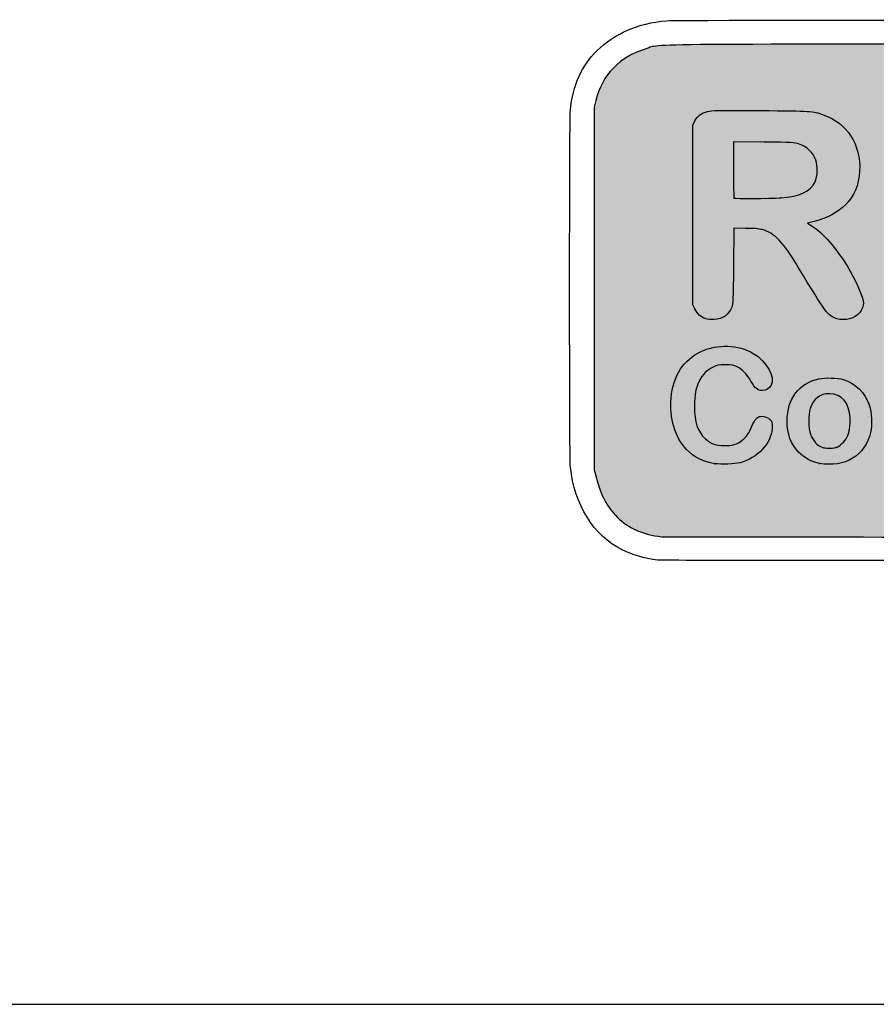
# Model space of a CAD drawing. Header units: millimetres. Extents: x 10 to 287, y 2 to 200.
# Tile 2 of 7: x 208 to 217, y 10 to 20. Entities that reach past the tile are written whole.
import ezdxf

# ---------------------------------------------------------------- set-up
doc = ezdxf.new("R2010")
doc.units = ezdxf.units.MM
doc.layers.add('Default', color=7, linetype='Continuous')
doc.layers.add('Livello_1', color=7, linetype='Continuous')

# ---------------------------------------------------------------- blocks, each defined once
blk = doc.blocks.new('SE65')
at = {"layer": 'Livello_1', "color": 7, "linetype": 'Continuous'}
blk.add_line((214.877, 14.4897), (214.877, 14.4897), dxfattribs=at)
blk = doc.blocks.new('SE64')
at = {"layer": 'Livello_1'}
blk.add_blockref('SE65', (0, 0), dxfattribs=at)
blk = doc.blocks.new('SE73')
at = {"layer": 'Livello_1', "color": 7, "linetype": 'Continuous'}
blk.add_point((215.4574, 15.4657), dxfattribs=at)
blk = doc.blocks.new('SE72')
at = {"layer": 'Livello_1'}
blk.add_blockref('SE73', (0, 0), dxfattribs=at)
blk = doc.blocks.new('SE75')
at = {"layer": 'Livello_1', "color": 7, "linetype": 'Continuous'}
blk.add_point((216.5171, 15.4688), dxfattribs=at)
blk = doc.blocks.new('SE74')
at = {"layer": 'Livello_1'}
blk.add_blockref('SE75', (0, 0), dxfattribs=at)
blk = doc.blocks.new('SE77')
at = {"layer": 'Livello_1', "color": 7, "linetype": 'Continuous'}
blk.add_point((216.6793, 15.6288), dxfattribs=at)
blk = doc.blocks.new('SE76')
at = {"layer": 'Livello_1'}
blk.add_blockref('SE77', (0, 0), dxfattribs=at)
blk = doc.blocks.new('SE95')
at = {"layer": 'Livello_1', "color": 7, "linetype": 'Continuous'}
blk.add_line((215.3636, 16.9321), (215.3636, 16.9322), dxfattribs=at)
blk = doc.blocks.new('SE94')
at = {"layer": 'Livello_1'}
blk.add_blockref('SE95', (0, 0), dxfattribs=at)
blk = doc.blocks.new('SE97')
at = {"layer": 'Livello_1', "color": 7, "linetype": 'Continuous'}
blk.add_point((216.1224, 18.1542), dxfattribs=at)
blk = doc.blocks.new('SE96')
at = {"layer": 'Livello_1'}
blk.add_blockref('SE97', (0, 0), dxfattribs=at)
blk = doc.blocks.new('SE115')
at = {"layer": 'Livello_1', "color": 7, "linetype": 'Continuous'}
for p, q in [((214.2549, 19.1373), (214.2382, 19.0717)), ((214.2382, 19.0717), (214.2382, 17.2369)), ((214.2382, 17.2369), (214.2382, 15.4021)), ((214.2382, 15.4021), (214.2593, 15.3203))]:
    blk.add_line(p, q, dxfattribs=at)
blk = doc.blocks.new('SE114')
at = {"layer": 'Livello_1'}
blk.add_blockref('SE115', (0, 0), dxfattribs=at)
blk = doc.blocks.new('SE119')
at = {"layer": 'Livello_1', "color": 7, "linetype": 'Continuous'}
for p, q in [((215.2336, 18.8871), (215.256, 18.9308)), ((215.2336, 17.9803), (215.2336, 18.8871)), ((215.2336, 17.0735), (215.2336, 17.9803)), ((215.2545, 17.0309), (215.2336, 17.0735))]:
    blk.add_line(p, q, dxfattribs=at)
blk = doc.blocks.new('SE118')
at = {"layer": 'Livello_1'}
blk.add_blockref('SE119', (0, 0), dxfattribs=at)
blk = doc.blocks.new('SE121')
at = {"layer": 'Livello_1', "color": 7, "linetype": 'Continuous'}
for p, q in [((215.6496, 17.846), (215.6458, 17.4635)), ((215.7684, 17.8454), (215.6496, 17.846))]:
    blk.add_line(p, q, dxfattribs=at)
blk = doc.blocks.new('SE120')
at = {"layer": 'Livello_1'}
blk.add_blockref('SE121', (0, 0), dxfattribs=at)
blk = doc.blocks.new('SE123')
at = {"layer": 'Livello_1', "color": 7, "linetype": 'Continuous'}
for p, q in [((216.4605, 17.9146), (216.3949, 17.8972)), ((216.3949, 17.8972), (216.4419, 17.8682))]:
    blk.add_line(p, q, dxfattribs=at)
blk = doc.blocks.new('SE122')
at = {"layer": 'Livello_1'}
blk.add_blockref('SE123', (0, 0), dxfattribs=at)
blk = doc.blocks.new('SE125')
at = {"layer": 'Livello_1', "color": 7, "linetype": 'Continuous'}
for p, q in [((215.9523, 18.7172), (215.6459, 18.72)), ((215.6459, 18.72), (215.6459, 18.4384))]:
    blk.add_line(p, q, dxfattribs=at)
blk = doc.blocks.new('SE124')
at = {"layer": 'Livello_1'}
blk.add_blockref('SE125', (0, 0), dxfattribs=at)

msp = doc.modelspace()

# ---------------------------------------------------------------- hatches: boundary and pattern name
at = {"layer": 'Default', "linetype": 'Continuous'}
h = msp.add_hatch(color=7, dxfattribs=at)
edge = h.paths.add_edge_path()
edge.add_spline(control_points=[(224.8551, 18.2947), (224.8519, 19.0651), (224.8537, 19.0362), (224.8016, 19.1919)], knot_values=[0, 0, 0, 0, 1, 1, 1, 1], degree=3, periodic=0)
edge.add_spline(control_points=[(224.8016, 19.1919), (224.702, 19.4898), (224.504, 19.6567), (224.2001, 19.6989)], knot_values=[0, 0, 0, 0, 1, 1, 1, 1], degree=3, periodic=0)
edge.add_spline(control_points=[(224.2001, 19.6989), (224.1601, 19.7045), (222.7684, 19.7069), (219.5578, 19.7069)], knot_values=[0, 0, 0, 0, 1, 1, 1, 1], degree=3, periodic=0)
edge.add_spline(control_points=[(219.5578, 19.7069), (214.4679, 19.7069), (214.9203, 19.7115), (214.7544, 19.658)], knot_values=[0, 0, 0, 0, 1, 1, 1, 1], degree=3, periodic=0)
edge.add_spline(control_points=[(214.7544, 19.658), (214.6149, 19.6129), (214.5218, 19.5574), (214.4313, 19.4654)], knot_values=[0, 0, 0, 0, 1, 1, 1, 1], degree=3, periodic=0)
edge.add_spline(control_points=[(214.4313, 19.4654), (214.3424, 19.3749), (214.2911, 19.2796), (214.2549, 19.1373)], knot_values=[0, 0, 0, 0, 1, 1, 1, 1], degree=3, periodic=0)
edge.add_line((214.2549, 19.1373), (214.2382, 19.0717))
edge.add_line((214.2382, 19.0717), (214.2382, 17.2369))
edge.add_line((214.2382, 17.2369), (214.2382, 15.4021))
edge.add_line((214.2382, 15.4021), (214.2593, 15.3203))
edge.add_spline(control_points=[(214.2593, 15.3203), (214.3041, 15.1473), (214.371, 15.0229), (214.4737, 14.9215)], knot_values=[0, 0, 0, 0, 1, 1, 1, 1], degree=3, periodic=0)
edge.add_spline(control_points=[(214.4737, 14.9215), (214.5826, 14.8139), (214.7358, 14.747), (214.9179, 14.7275)], knot_values=[0, 0, 0, 0, 1, 1, 1, 1], degree=3, periodic=0)
edge.add_spline(control_points=[(214.9179, 14.7275), (214.9322, 14.726), (217.0014, 14.7242), (219.5161, 14.7236)], knot_values=[0, 0, 0, 0, 1, 1, 1, 1], degree=3, periodic=0)
edge.add_spline(control_points=[(219.5161, 14.7236), (223.5478, 14.7225), (224.0972, 14.7238), (224.1627, 14.7336)], knot_values=[0, 0, 0, 0, 1, 1, 1, 1], degree=3, periodic=0)
edge.add_spline(control_points=[(224.1627, 14.7336), (224.3625, 14.7636), (224.5329, 14.8426), (224.6497, 14.9595)], knot_values=[0, 0, 0, 0, 1, 1, 1, 1], degree=3, periodic=0)
edge.add_spline(control_points=[(224.6497, 14.9595), (224.7479, 15.0579), (224.8073, 15.1755), (224.8397, 15.3357)], knot_values=[0, 0, 0, 0, 1, 1, 1, 1], degree=3, periodic=0)
edge.add_spline(control_points=[(224.8397, 15.3357), (224.85, 15.3862), (224.8521, 15.4854), (224.8549, 16.0335)], knot_values=[0, 0, 0, 0, 1, 1, 1, 1], degree=3, periodic=0)
edge.add_spline(control_points=[(224.8549, 16.0335), (224.8567, 16.3848), (224.8571, 16.6941), (224.8558, 16.7206)], knot_values=[0, 0, 0, 0, 1, 1, 1, 1], degree=3, periodic=0)
edge.add_line((224.8558, 16.7206), (224.8535, 16.7689))
edge.add_line((224.8535, 16.7689), (224.7874, 16.6686))
edge.add_spline(control_points=[(224.7874, 16.6686), (224.5849, 16.3617), (224.3666, 16.0034), (224.2694, 15.8188)], knot_values=[0, 0, 0, 0, 1, 1, 1, 1], degree=3, periodic=0)
edge.add_spline(control_points=[(224.2694, 15.8188), (224.2203, 15.7255), (224.1966, 15.6893), (224.1566, 15.6463)], knot_values=[0, 0, 0, 0, 1, 1, 1, 1], degree=3, periodic=0)
edge.add_spline(control_points=[(224.1566, 15.6463), (224.0648, 15.5478), (223.9767, 15.5098), (223.8403, 15.5098)], knot_values=[0, 0, 0, 0, 1, 1, 1, 1], degree=3, periodic=0)
edge.add_spline(control_points=[(223.8403, 15.5098), (223.705, 15.5098), (223.6312, 15.5385), (223.556, 15.6206)], knot_values=[0, 0, 0, 0, 1, 1, 1, 1], degree=3, periodic=0)
edge.add_spline(control_points=[(223.556, 15.6206), (223.4726, 15.7117), (223.4133, 15.8567), (223.3203, 16.1971)], knot_values=[0, 0, 0, 0, 1, 1, 1, 1], degree=3, periodic=0)
edge.add_spline(control_points=[(223.3203, 16.1971), (223.2637, 16.4045), (223.2429, 16.5061), (223.2492, 16.5456)], knot_values=[0, 0, 0, 0, 1, 1, 1, 1], degree=3, periodic=0)
edge.add_spline(control_points=[(223.2492, 16.5456), (223.2665, 16.6547), (223.3791, 16.7664), (223.5312, 16.8257)], knot_values=[0, 0, 0, 0, 1, 1, 1, 1], degree=3, periodic=0)
edge.add_spline(control_points=[(223.5312, 16.8257), (223.5769, 16.8435), (223.6061, 16.8497), (223.6575, 16.8523)], knot_values=[0, 0, 0, 0, 1, 1, 1, 1], degree=3, periodic=0)
edge.add_spline(control_points=[(223.6575, 16.8523), (223.7188, 16.8555), (223.7266, 16.8544), (223.7504, 16.8382)], knot_values=[0, 0, 0, 0, 1, 1, 1, 1], degree=3, periodic=0)
edge.add_spline(control_points=[(223.7504, 16.8382), (223.7835, 16.8157), (223.8178, 16.7481), (223.8695, 16.6034)], knot_values=[0, 0, 0, 0, 1, 1, 1, 1], degree=3, periodic=0)
edge.add_spline(control_points=[(223.8695, 16.6034), (223.9325, 16.4274), (223.9758, 16.3492), (224.0102, 16.3492)], knot_values=[0, 0, 0, 0, 1, 1, 1, 1], degree=3, periodic=0)
edge.add_spline(control_points=[(224.0102, 16.3492), (224.044, 16.3492), (224.1371, 16.4795), (224.4157, 16.9167)], knot_values=[0, 0, 0, 0, 1, 1, 1, 1], degree=3, periodic=0)
edge.add_spline(control_points=[(224.4157, 16.9167), (224.5253, 17.0887), (224.6696, 17.3127), (224.7365, 17.4144)], knot_values=[0, 0, 0, 0, 1, 1, 1, 1], degree=3, periodic=0)
edge.add_line((224.7365, 17.4144), (224.858, 17.5993))
edge.add_line((224.858, 17.5993), (224.8551, 18.2947))
h = msp.add_hatch(color=7, dxfattribs=at)
edge = h.paths.add_edge_path()
edge.add_spline(control_points=[(215.5642, 16.4643), (215.6343, 16.4643), (215.6464, 16.4623), (215.6839, 16.4438)], knot_values=[0, 0, 0, 0, 1, 1, 1, 1], degree=3, periodic=0)
edge.add_spline(control_points=[(215.6839, 16.4438), (215.7344, 16.419), (215.7813, 16.3705), (215.8221, 16.3008)], knot_values=[0, 0, 0, 0, 1, 1, 1, 1], degree=3, periodic=0)
edge.add_spline(control_points=[(215.8221, 16.3008), (215.8664, 16.2253), (215.8896, 16.2056), (215.9349, 16.2049)], knot_values=[0, 0, 0, 0, 1, 1, 1, 1], degree=3, periodic=0)
edge.add_spline(control_points=[(215.9349, 16.2049), (215.9779, 16.2042), (216.0064, 16.2215), (216.027, 16.2606)], knot_values=[0, 0, 0, 0, 1, 1, 1, 1], degree=3, periodic=0)
edge.add_spline(control_points=[(216.027, 16.2606), (216.0706, 16.3431), (215.9809, 16.502), (215.8458, 16.5815)], knot_values=[0, 0, 0, 0, 1, 1, 1, 1], degree=3, periodic=0)
edge.add_spline(control_points=[(215.8458, 16.5815), (215.6951, 16.6702), (215.4841, 16.678), (215.3197, 16.6011)], knot_values=[0, 0, 0, 0, 1, 1, 1, 1], degree=3, periodic=0)
edge.add_spline(control_points=[(215.3197, 16.6011), (215.1412, 16.5176), (215.0362, 16.3552), (215.0148, 16.1296)], knot_values=[0, 0, 0, 0, 1, 1, 1, 1], degree=3, periodic=0)
edge.add_spline(control_points=[(215.0148, 16.1296), (214.9956, 15.9273), (215.054, 15.7335), (215.1714, 15.6102)], knot_values=[0, 0, 0, 0, 1, 1, 1, 1], degree=3, periodic=0)
edge.add_spline(control_points=[(215.1714, 15.6102), (215.2491, 15.5286), (215.3419, 15.4817), (215.4574, 15.4657)], knot_values=[0, 0, 0, 0, 1, 1, 1, 1], degree=3, periodic=0)
edge.add_spline(control_points=[(215.4574, 15.4657), (215.5267, 15.4561), (215.6549, 15.4613), (215.7118, 15.4761)], knot_values=[0, 0, 0, 0, 1, 1, 1, 1], degree=3, periodic=0)
edge.add_spline(control_points=[(215.7118, 15.4761), (215.8907, 15.5225), (216.0254, 15.6655), (216.0376, 15.8222)], knot_values=[0, 0, 0, 0, 1, 1, 1, 1], degree=3, periodic=0)
edge.add_spline(control_points=[(216.0376, 15.8222), (216.0426, 15.8861), (216.0289, 15.914), (215.9828, 15.9344)], knot_values=[0, 0, 0, 0, 1, 1, 1, 1], degree=3, periodic=0)
edge.add_spline(control_points=[(215.9828, 15.9344), (215.9406, 15.9531), (215.9006, 15.9477), (215.8738, 15.9197)], knot_values=[0, 0, 0, 0, 1, 1, 1, 1], degree=3, periodic=0)
edge.add_spline(control_points=[(215.8738, 15.9197), (215.8633, 15.9087), (215.8447, 15.8752), (215.8325, 15.8452)], knot_values=[0, 0, 0, 0, 1, 1, 1, 1], degree=3, periodic=0)
edge.add_spline(control_points=[(215.8325, 15.8452), (215.8044, 15.7759), (215.7775, 15.7373), (215.7333, 15.7023)], knot_values=[0, 0, 0, 0, 1, 1, 1, 1], degree=3, periodic=0)
edge.add_spline(control_points=[(215.7333, 15.7023), (215.6827, 15.6622), (215.6335, 15.6475), (215.553, 15.6481)], knot_values=[0, 0, 0, 0, 1, 1, 1, 1], degree=3, periodic=0)
edge.add_spline(control_points=[(215.553, 15.6481), (215.468, 15.6488), (215.4162, 15.6676), (215.3614, 15.7176)], knot_values=[0, 0, 0, 0, 1, 1, 1, 1], degree=3, periodic=0)
edge.add_spline(control_points=[(215.3614, 15.7176), (215.2824, 15.7899), (215.251, 15.8838), (215.251, 16.0483)], knot_values=[0, 0, 0, 0, 1, 1, 1, 1], degree=3, periodic=0)
edge.add_spline(control_points=[(215.251, 16.0483), (215.251, 16.1637), (215.2646, 16.2339), (215.3007, 16.3051)], knot_values=[0, 0, 0, 0, 1, 1, 1, 1], degree=3, periodic=0)
edge.add_spline(control_points=[(215.3007, 16.3051), (215.3299, 16.3627), (215.3856, 16.4179), (215.4399, 16.443)], knot_values=[0, 0, 0, 0, 1, 1, 1, 1], degree=3, periodic=0)
edge.add_spline(control_points=[(215.4399, 16.443), (215.4816, 16.4622), (215.4939, 16.4643), (215.5642, 16.4643)], knot_values=[0, 0, 0, 0, 1, 1, 1, 1], degree=3, periodic=0)

# ---------------------------------------------------------------- linework, layer by layer
at = {"layer": 'Default', "color": 7, "linetype": 'Continuous'}
msp.add_line((10, 10), (287, 10), dxfattribs=at)
at = {"layer": 'Livello_1', "color": 7, "linetype": 'Continuous'}
for points in [[(214.2677, 19.6437), (214.4372, 19.8127), (214.685, 19.9198), (214.9638, 19.9445)], [(214.9638, 19.9445), (215.0814, 19.9549), (224.0145, 19.9548), (224.1509, 19.9444)], [(219.5578, 19.7069), (214.4679, 19.7069), (214.9203, 19.7115), (214.7544, 19.658)], [(213.9969, 19.0383), (214.0233, 19.2935), (214.1094, 19.486), (214.2677, 19.6437)], [(214.7544, 19.658), (214.6149, 19.6129), (214.5218, 19.5574), (214.4313, 19.4654)], [(214.4313, 19.4654), (214.3424, 19.3749), (214.2911, 19.2796), (214.2549, 19.1373)], [(213.9969, 15.4318), (213.9868, 15.522), (213.9868, 18.9411), (213.9969, 19.0383)], [(215.256, 18.9308), (215.2831, 18.9839), (215.3193, 19.0111), (215.3845, 19.0276)], [(215.3845, 19.0276), (215.4258, 19.038), (215.4901, 19.039), (215.9194, 19.0362)], [(215.9194, 19.0362), (216.4384, 19.0327), (216.4467, 19.0322), (216.5542, 18.9946)], [(216.5542, 18.9946), (216.7944, 18.9105), (216.9367, 18.6896), (216.9208, 18.4255)], [(216.304, 18.6992), (216.2619, 18.7133), (216.237, 18.7146), (215.9523, 18.7172)], [(216.4783, 18.5343), (216.4469, 18.6177), (216.3919, 18.6697), (216.304, 18.6992)], [(216.4716, 18.3163), (216.4967, 18.368), (216.5001, 18.4765), (216.4783, 18.5343)], [(215.6459, 18.4384), (215.6459, 18.2835), (215.6481, 18.1546), (215.6508, 18.1519)], [(216.9208, 18.4255), (216.9121, 18.2802), (216.8664, 18.1706), (216.7782, 18.0838)], [(216.1224, 18.1542), (216.3223, 18.1688), (216.4226, 18.2154), (216.4716, 18.3163)], [(215.6508, 18.1519), (215.6582, 18.1445), (216.0139, 18.1463), (216.1224, 18.1542)], [(216.7782, 18.0838), (216.6986, 18.0053), (216.5957, 17.9505), (216.4605, 17.9146)], [(215.9356, 17.8321), (215.9005, 17.8413), (215.8548, 17.845), (215.7684, 17.8454)], [(216.3048, 17.4458), (216.1466, 17.7097), (216.061, 17.7993), (215.9356, 17.8321)], [(216.4419, 17.8682), (216.5409, 17.8073), (216.6905, 17.6366), (216.7942, 17.4661)], [(215.6458, 17.4635), (215.6425, 17.1261), (215.6406, 17.0771), (215.6294, 17.0492)], [(216.6899, 16.9319), (216.6032, 16.9571), (216.575, 16.9947), (216.3048, 17.4458)], [(216.7942, 17.4661), (216.8806, 17.3241), (216.9607, 17.1425), (216.9607, 17.0886)], [(215.3636, 16.9322), (215.3163, 16.9475), (215.2788, 16.9815), (215.2545, 17.0309)], [(215.6294, 17.0492), (215.5979, 16.9705), (215.5367, 16.9278), (215.4495, 16.9238)], [(216.9607, 17.0886), (216.9607, 17.064), (216.943, 17.0214), (216.9205, 16.992)], [(215.4495, 16.9238), (215.4172, 16.9223), (215.3841, 16.9255), (215.3636, 16.9321)], [(216.9205, 16.992), (216.8766, 16.9343), (216.7737, 16.9076), (216.6899, 16.9319)], [(215.3197, 16.6011), (215.4841, 16.678), (215.6951, 16.6702), (215.8458, 16.5815)], [(215.0148, 16.1296), (215.0362, 16.3552), (215.1412, 16.5176), (215.3197, 16.6011)], [(215.8458, 16.5815), (215.9809, 16.502), (216.0706, 16.3431), (216.027, 16.2606)], [(215.4399, 16.443), (215.3856, 16.4179), (215.3299, 16.3627), (215.3007, 16.3051)], [(215.5642, 16.4643), (215.4939, 16.4643), (215.4816, 16.4622), (215.4399, 16.443)], [(215.6839, 16.4438), (215.6464, 16.4623), (215.6343, 16.4643), (215.5642, 16.4643)], [(215.8221, 16.3008), (215.7813, 16.3705), (215.7344, 16.419), (215.6839, 16.4438)], [(216.5095, 16.3243), (216.5729, 16.3378), (216.6998, 16.334), (216.7534, 16.3169)], [(215.3007, 16.3051), (215.2646, 16.2339), (215.251, 16.1637), (215.251, 16.0483)], [(215.9349, 16.2049), (215.8896, 16.2056), (215.8664, 16.2253), (215.8221, 16.3008)], [(216.027, 16.2606), (216.0064, 16.2215), (215.9779, 16.2042), (215.9349, 16.2049)], [(216.1883, 15.9004), (216.1879, 16.12), (216.3106, 16.282), (216.5095, 16.3243)], [(216.7534, 16.3169), (216.8879, 16.2741), (216.9727, 16.1904), (217.0218, 16.0522)], [(215.1714, 15.6102), (215.054, 15.7335), (214.9956, 15.9273), (215.0148, 16.1296)], [(216.6153, 16.1735), (216.5215, 16.1739), (216.4532, 16.1209), (216.4207, 16.0223)], [(216.8252, 15.9278), (216.8165, 16.0842), (216.7408, 16.1728), (216.6153, 16.1735)], [(215.251, 16.0483), (215.251, 15.8838), (215.2824, 15.7899), (215.3614, 15.7176)], [(217.0218, 16.0522), (217.0433, 15.9918), (217.0483, 15.8562), (217.0318, 15.7819)], [(215.8738, 15.9197), (215.9006, 15.9477), (215.9406, 15.9531), (215.9828, 15.9344)], [(215.9828, 15.9344), (216.0289, 15.914), (216.0426, 15.8861), (216.0376, 15.8222)], [(216.4207, 16.0223), (216.4005, 15.9608), (216.4022, 15.8174), (216.4239, 15.7634)], [(216.7932, 15.732), (216.8188, 15.7824), (216.8296, 15.8486), (216.8252, 15.9278)], [(215.7333, 15.7023), (215.7775, 15.7373), (215.8044, 15.7759), (215.8325, 15.8452)], [(215.8325, 15.8452), (215.8447, 15.8752), (215.8633, 15.9087), (215.8738, 15.9197)], [(216.3039, 15.584), (216.2239, 15.6668), (216.1885, 15.7636), (216.1883, 15.9004)], [(216.0376, 15.8222), (216.0254, 15.6655), (215.8907, 15.5225), (215.7118, 15.4761)], [(216.4239, 15.7634), (216.4524, 15.6924), (216.4904, 15.6505), (216.5435, 15.6316)], [(217.0318, 15.7819), (216.98, 15.5493), (216.7718, 15.4226), (216.5171, 15.4688)], [(216.6793, 15.6288), (216.7157, 15.6389), (216.7718, 15.6897), (216.7932, 15.732)], [(215.3614, 15.7176), (215.4162, 15.6676), (215.468, 15.6488), (215.553, 15.6481)], [(215.553, 15.6481), (215.6335, 15.6475), (215.6827, 15.6622), (215.7333, 15.7023)], [(216.5435, 15.6316), (216.5763, 15.6199), (216.6424, 15.6185), (216.6793, 15.6288)], [(215.4574, 15.4657), (215.3419, 15.4817), (215.2491, 15.5286), (215.1714, 15.6102)], [(216.5171, 15.4688), (216.4361, 15.4835), (216.3625, 15.5233), (216.3039, 15.584)], [(214.5193, 14.5949), (214.2315, 14.7404), (214.0398, 15.0476), (213.9969, 15.4318)], [(215.7118, 15.4761), (215.6549, 15.4613), (215.5267, 15.4561), (215.4574, 15.4657)], [(214.2593, 15.3203), (214.3041, 15.1473), (214.371, 15.0229), (214.4737, 14.9215)], [(214.4737, 14.9215), (214.5826, 14.8139), (214.7358, 14.747), (214.9179, 14.7275)], [(214.9179, 14.7275), (214.9322, 14.726), (217.0014, 14.7242), (219.5161, 14.7236)], [(214.877, 14.4897), (214.7505, 14.5063), (214.617, 14.5455), (214.5193, 14.5949)], [(219.5459, 14.4876), (216.9903, 14.4871), (214.8893, 14.4881), (214.877, 14.4897)]]:
    msp.add_open_spline(points, degree=3, dxfattribs=at)

# ---------------------------------------------------------------- block references
for name in ['SE114', 'SE118', 'SE124', 'SE96', 'SE120', 'SE122', 'SE94', 'SE76', 'SE72', 'SE74', 'SE64']:
    msp.add_blockref(name, (0, 0))

doc.saveas('drawing.dxf')
